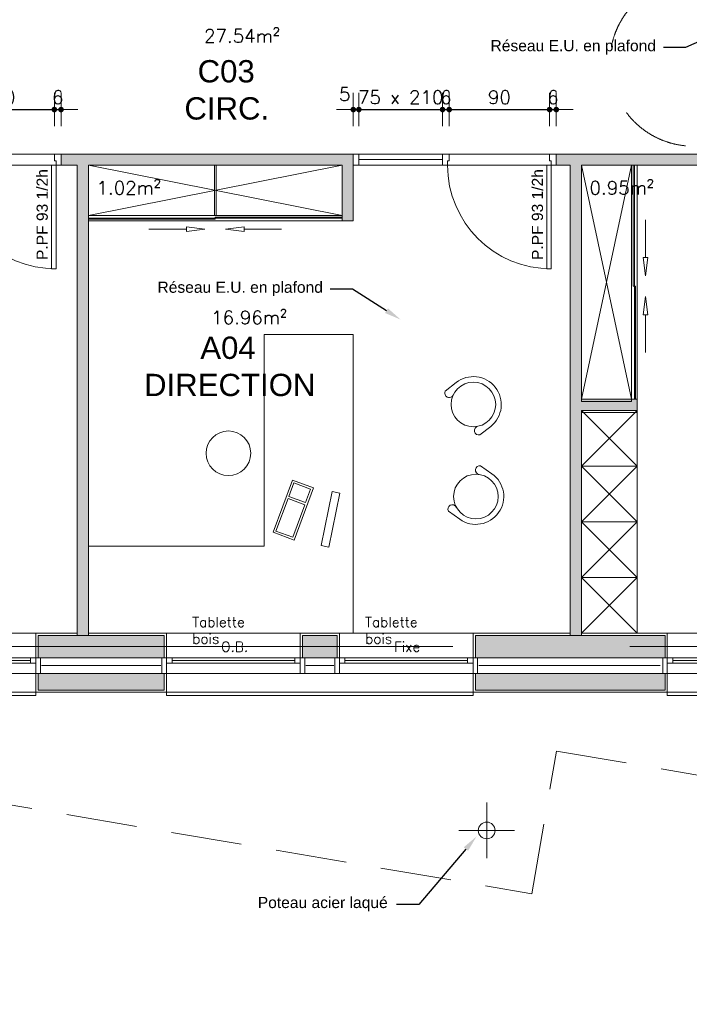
# Model space of a CAD drawing. Header units: metres. Extents: x 7788 to 81588, y -12566 to 39820.
# Tile 12 of 16: x 59274 to 65276, y 14314 to 23150. Entities that reach past the tile are written whole.
import ezdxf
from ezdxf import colors
from ezdxf.entities.mleader import LeaderData, LeaderLine
from ezdxf.math import Vec2, Vec3

# ---------------------------------------------------------------- set-up
doc = ezdxf.new("R2010")
doc.units = ezdxf.units.M
doc.header["$LTSCALE"] = 50
for name, pattern in [('AXES', [50.8, 31.75, -6.35, 6.35, -6.35]), ('INTERROMPU', [19.05, 12.7, -6.35]), ('PLURIELLE', [0.5, 0.25, -0.25])]:
    doc.linetypes.add(name, pattern=pattern)
doc.layers.get('0').update_dxf_attribs({"lineweight": 0})
doc.layers.get('DefPoints').update_dxf_attribs({"lineweight": 0})
for name, color, linetype, lineweight in [('D-CLDIST', 3, 'Continuous', 0), ('D-CLDOUB', 2, 'Continuous', 0), ('D-ISOLAT', 104, 'Continuous', 0), ('E-MOBIL', 43, 'Continuous', 0), ('H-CLOISON', 20, 'Continuous', 0), ('H-PAROIS', 9, 'Continuous', 0), ('O-MENUISEXT', 1, 'Continuous', 0), ('O-MENUISINT', 6, 'Continuous', 0), ('P-PLAF. PLACO', 60, 'Continuous', 0), ('R-ACCESSIBILITE PMR', 202, 'Continuous', 0), ('R-COT50', 7, 'Continuous', 0), ('R-TEXTE1', 7, 'Continuous', 0), ('R-TEXTE2', 1, 'Continuous', 0), ('S-AXESTR', 1, 'AXES', 0), ('S-CHARPENTE', 8, 'Continuous', 0), ('S-ELTVUS', 195, 'Continuous', 0), ('S-MACON', 4, 'Continuous', 0), ('S-POUTRE', 8, 'INTERROMPU', 0), ('T-TEXTE SURFACE', 31, 'Continuous', 0), ('V-ENDUIT', 3, 'Continuous', 0)]:
    doc.layers.add(name, color=color, linetype=linetype, lineweight=lineweight)
doc.layers.add('SU-SURHAB', color=21, linetype='Continuous', lineweight=0, plot=False)
doc.layers.add('SU-SURHOB', color=225, linetype='Continuous', lineweight=0, plot=False)
doc.styles.add('AAP Fort', font='swiss.ttf')
doc.styles.add('Cotation', font='Romans.shx')
doc.linetypes.add('ISOLATION', pattern='A,0.00254,-2.54,[134,ltypeshp.shx,S=2.54,R=0,X=-2.54,Y=0],-5.08,[134,ltypeshp.shx,S=2.54,R=180,X=2.54,Y=0],-2.54', length=10.16254)
doc.dimstyles.new('COT50', dxfattribs={"dimscale": 0, "dimtxt": 120, "dimasz": 10, "dimexe": 1.25, "dimexo": 0.625, "dimgap": 50, "dimtad": 1, "dimdec": 1, "dimlfac": 0.1, "dimrnd": 0.5, "dimdsep": 46, "dimtxsty": 'Cotation', "dimblk1": 'POINTCOT', "dimblk2": 'POINTCOT', "dimsah": 1, "dimcen": 150, "dimse1": 1, "dimse2": 1, "dimadec": 0, "dimazin": 0, "dimtfac": 1, "dimtdec": 1, "dimtix": 1, "dimtmove": 2, "dimatfit": 3, "dimldrblk": 'POINTCOT', "dimfxl": 1, "dimtolj": 1, "dimarcsym": 0})

# ---------------------------------------------------------------- blocks, each defined once
blk = doc.blocks.new('Pint_Cloison10_93')
for points in [[(-8.5, 0), (-4.5, 0), (-4.5, 93), (-8.5, 93)], [(-96, -10), (-102, -10), (-102, 0), (-97.5, 0), (-97.5, -4), (-96, -4)]]:
    blk.add_lwpolyline(points, close=True)
blk.add_lwpolyline([(0, -10), (-6, -10), (-6, -4), (-4.5, -4), (-4.5, 0), (0, 0), (0, -10)])
at = {"ltscale": 25}
blk.add_arc((-4.5, 0), 93, 90, 180, dxfattribs=at)
blk = doc.blocks.new('D-FLECH3')
for p, q in [((-50.14, 0), (-33.63, 2.07)), ((-33.63, -2.07), (-50.14, 0)), ((-33.63, 2.07), (-33.63, -2.07)), ((0, 0), (-33.63, 0))]:
    blk.add_line(p, q)
blk = doc.blocks.new('POINTCOT')
for p, q in [((0, 15), (0, -15)), ((-15, 0), (15, 0))]:
    blk.add_line(p, q)
at = {"const_width": 2.5}
blk.add_lwpolyline([(-1.25, 0, 1), (1.25, 0, 1)], format="xyb", close=True, dxfattribs=at)
blk = doc.blocks.new('*D559')
at = {"layer": 'DefPoints', "color": 0}
for p in [(59584.1, 22343.7), (58684.1, 21944.3), (59584.1, 21944.3)]:
    blk.add_point(p, dxfattribs=at)
at = {"layer": 'R-COT50', "color": 0, "lineweight": -2}
blk.add_line((58694.1, 22343.7), (59574.1, 22343.7), dxfattribs=at)
at = {"layer": 'R-COT50', "color": 0, "lineweight": -2, "xscale": 10, "yscale": 10, "zscale": 10, "rotation": 180}
blk.add_blockref('POINTCOT', (58684.1, 22343.7), dxfattribs=at)
at = {"layer": 'R-COT50', "color": 0, "lineweight": -2, "xscale": 10, "yscale": 10, "zscale": 10}
blk.add_blockref('POINTCOT', (59584.1, 22343.7), dxfattribs=at)
at = {"layer": 'R-COT50', "color": 0, "insert": (59134.1, 22453.7), "char_height": 120, "attachment_point": 5, "style": 'Cotation'}
blk.add_mtext('\\A1;90', dxfattribs=at)
blk = doc.blocks.new('*D560')
at = {"layer": 'DefPoints', "color": 0}
for p in [(59644.1, 22343.7), (59584.1, 21944.3), (59644.1, 21944.3)]:
    blk.add_point(p, dxfattribs=at)
at = {"layer": 'R-COT50', "color": 0, "lineweight": -2}
for p, q in [((59574.1, 22343.7), (59564.1, 22343.7)), ((59584.1, 22343.7), (59644.1, 22343.7)), ((59654.1, 22343.7), (59664.1, 22343.7))]:
    blk.add_line(p, q, dxfattribs=at)
at = {"layer": 'R-COT50', "color": 0, "lineweight": -2, "xscale": 10, "yscale": 10, "zscale": 10}
blk.add_blockref('POINTCOT', (59584.1, 22343.7), dxfattribs=at)
at = {"layer": 'R-COT50', "color": 0, "lineweight": -2, "xscale": 10, "yscale": 10, "zscale": 10, "rotation": 180}
blk.add_blockref('POINTCOT', (59644.1, 22343.7), dxfattribs=at)
at = {"layer": 'R-COT50', "color": 0, "insert": (59614.1, 22453.7), "char_height": 120, "attachment_point": 5, "style": 'Cotation'}
blk.add_mtext('\\A1;6', dxfattribs=at)
blk = doc.blocks.new('*D561')
at = {"layer": 'DefPoints', "color": 0}
for p in [(62314.1, 22343.7), (62264.1, 21944.3), (62314.1, 21944.3)]:
    blk.add_point(p, dxfattribs=at)
at = {"layer": 'R-COT50', "color": 0, "lineweight": -2}
for p, q in [((62254.1, 22343.7), (62244.1, 22343.7)), ((62264.1, 22343.7), (62314.1, 22343.7)), ((62324.1, 22343.7), (62334.1, 22343.7))]:
    blk.add_line(p, q, dxfattribs=at)
at = {"layer": 'R-COT50', "color": 0, "lineweight": -2, "xscale": 10, "yscale": 10, "zscale": 10}
blk.add_blockref('POINTCOT', (62264.1, 22343.7), dxfattribs=at)
at = {"layer": 'R-COT50', "color": 0, "lineweight": -2, "xscale": 10, "yscale": 10, "zscale": 10, "rotation": 180}
blk.add_blockref('POINTCOT', (62314.1, 22343.7), dxfattribs=at)
at = {"layer": 'R-COT50', "color": 0, "insert": (62187.5, 22481.9), "char_height": 120, "attachment_point": 5, "style": 'Cotation'}
blk.add_mtext('\\A1;5', dxfattribs=at)
blk = doc.blocks.new('*D562')
at = {"layer": 'DefPoints', "color": 0}
for p in [(63064.1, 22343.7), (62314.1, 21944.3), (63064.1, 21944.3)]:
    blk.add_point(p, dxfattribs=at)
at = {"layer": 'R-COT50', "color": 0, "lineweight": -2}
for p, q in [((62304.1, 22343.7), (62294.1, 22343.7)), ((62314.1, 22343.7), (63064.1, 22343.7)), ((63074.1, 22343.7), (63084.1, 22343.7))]:
    blk.add_line(p, q, dxfattribs=at)
at = {"layer": 'R-COT50', "color": 0, "lineweight": -2, "xscale": 10, "yscale": 10, "zscale": 10}
blk.add_blockref('POINTCOT', (62314.1, 22343.7), dxfattribs=at)
at = {"layer": 'R-COT50', "color": 0, "lineweight": -2, "xscale": 10, "yscale": 10, "zscale": 10, "rotation": 180}
blk.add_blockref('POINTCOT', (63064.1, 22343.7), dxfattribs=at)
at = {"layer": 'R-COT50', "color": 0, "insert": (62689.1, 22453.7), "char_height": 120, "attachment_point": 5, "style": 'Cotation'}
blk.add_mtext('\\A1;75 x 210', dxfattribs=at)
blk = doc.blocks.new('*D563')
at = {"layer": 'DefPoints', "color": 0}
for p in [(63124.1, 22343.7), (63064.1, 21944.3), (63124.1, 21944.3)]:
    blk.add_point(p, dxfattribs=at)
at = {"layer": 'R-COT50', "color": 0, "lineweight": -2}
for p, q in [((63054.1, 22343.7), (63044.1, 22343.7)), ((63064.1, 22343.7), (63124.1, 22343.7)), ((63134.1, 22343.7), (63144.1, 22343.7))]:
    blk.add_line(p, q, dxfattribs=at)
at = {"layer": 'R-COT50', "color": 0, "lineweight": -2, "xscale": 10, "yscale": 10, "zscale": 10}
blk.add_blockref('POINTCOT', (63064.1, 22343.7), dxfattribs=at)
at = {"layer": 'R-COT50', "color": 0, "lineweight": -2, "xscale": 10, "yscale": 10, "zscale": 10, "rotation": 180}
blk.add_blockref('POINTCOT', (63124.1, 22343.7), dxfattribs=at)
at = {"layer": 'R-COT50', "color": 0, "insert": (63094.1, 22453.7), "char_height": 120, "attachment_point": 5, "style": 'Cotation'}
blk.add_mtext('\\A1;6', dxfattribs=at)
blk = doc.blocks.new('*D564')
at = {"layer": 'DefPoints', "color": 0}
for p in [(64024.1, 22343.7), (63124.1, 21944.3), (64024.1, 21944.3)]:
    blk.add_point(p, dxfattribs=at)
at = {"layer": 'R-COT50', "color": 0, "lineweight": -2}
blk.add_line((63134.1, 22343.7), (64014.1, 22343.7), dxfattribs=at)
at = {"layer": 'R-COT50', "color": 0, "lineweight": -2, "xscale": 10, "yscale": 10, "zscale": 10, "rotation": 180}
blk.add_blockref('POINTCOT', (63124.1, 22343.7), dxfattribs=at)
at = {"layer": 'R-COT50', "color": 0, "lineweight": -2, "xscale": 10, "yscale": 10, "zscale": 10}
blk.add_blockref('POINTCOT', (64024.1, 22343.7), dxfattribs=at)
at = {"layer": 'R-COT50', "color": 0, "insert": (63574.1, 22453.7), "char_height": 120, "attachment_point": 5, "style": 'Cotation'}
blk.add_mtext('\\A1;90', dxfattribs=at)
blk = doc.blocks.new('*D565')
at = {"layer": 'DefPoints', "color": 0}
for p in [(64084.1, 22343.7), (64024.1, 21944.3), (64084.1, 21944.3)]:
    blk.add_point(p, dxfattribs=at)
at = {"layer": 'R-COT50', "color": 0, "lineweight": -2}
for p, q in [((64014.1, 22343.7), (64004.1, 22343.7)), ((64024.1, 22343.7), (64084.1, 22343.7)), ((64094.1, 22343.7), (64104.1, 22343.7))]:
    blk.add_line(p, q, dxfattribs=at)
at = {"layer": 'R-COT50', "color": 0, "lineweight": -2, "xscale": 10, "yscale": 10, "zscale": 10}
blk.add_blockref('POINTCOT', (64024.1, 22343.7), dxfattribs=at)
at = {"layer": 'R-COT50', "color": 0, "lineweight": -2, "xscale": 10, "yscale": 10, "zscale": 10, "rotation": 180}
blk.add_blockref('POINTCOT', (64084.1, 22343.7), dxfattribs=at)
at = {"layer": 'R-COT50', "color": 0, "insert": (64054.1, 22453.7), "char_height": 120, "attachment_point": 5, "style": 'Cotation'}
blk.add_mtext('\\A1;6', dxfattribs=at)

msp = doc.modelspace()

# ---------------------------------------------------------------- hatches: boundary and pattern name
at = {"layer": 'H-CLOISON'}
h = msp.add_hatch(color=256, dxfattribs=at)
h.paths.add_polyline_path([(59789.13, 17624.27), (59889.13, 17624.27), (59889.13, 21844.27), (59789.13, 21844.27)])
h.paths.add_polyline_path([(62164.13, 21344.27), (62264.13, 21344.27), (62264.13, 21844.27), (62164.13, 21844.27)])
h.paths.add_polyline_path([(62264.13, 21844.27), (62264.13, 21944.27), (59644.13, 21944.27), (59644.13, 21844.27)])
msp.add_hatch(color=256, dxfattribs=at).paths.add_polyline_path([(64084.13, 21844.27), (64084.13, 21944.27), (65489.13, 21944.27), (65489.13, 21844.27)])
h = msp.add_hatch(color=256, dxfattribs=at)
h.paths.add_polyline_path([(64309.13, 21864.27), (64209.13, 21864.27), (64209.13, 17624.27), (64309.13, 17624.27)])
h.paths.add_polyline_path([(64309.13, 19744.27), (64309.13, 19644.27), (64809.13, 19644.27), (64809.13, 19744.27)])
at = {"layer": 'H-PAROIS'}
h = msp.add_hatch(color=158, dxfattribs=at)
h.dxf.hatch_style = 1
h.paths.add_polyline_path([(59439.13, 17624.27), (59439.13, 17424.27), (60569.13, 17424.27), (60569.13, 17624.27)])
h = msp.add_hatch(color=158, dxfattribs=at)
h.dxf.hatch_style = 1
h.paths.add_polyline_path([(61809.13, 17624.27), (61809.13, 17424.27), (62119.13, 17424.27), (62119.13, 17624.27)])
h = msp.add_hatch(color=158, dxfattribs=at)
h.dxf.hatch_style = 1
h.paths.add_polyline_path([(65059.13, 17424.27), (65059.13, 17624.27), (63359.13, 17624.27), (63359.13, 17424.27)])
h = msp.add_hatch(color=158, dxfattribs=at)
h.dxf.hatch_style = 1
h.paths.add_polyline_path([(60569.13, 17134.27), (60569.13, 17284.27), (59439.13, 17284.27), (59439.13, 17134.27)])
h = msp.add_hatch(color=158, dxfattribs=at)
h.dxf.hatch_style = 1
h.paths.add_polyline_path([(63359.13, 17284.27), (63359.13, 17134.27), (65059.13, 17134.27), (65059.13, 17284.27)])

# ---------------------------------------------------------------- linework, layer by layer
at = {"layer": 'D-CLDIST'}
for p, q in [((59644.13, 21944.27), (62264.13, 21944.27)), ((62264.13, 21344.27), (62264.13, 21944.27)), ((59644.13, 21844.27), (59789.13, 21844.27)), ((59789.13, 17624.27), (59789.13, 21844.27)), ((59889.13, 21844.27), (62164.13, 21844.27)), ((59889.13, 17624.27), (59889.13, 21844.27)), ((62164.13, 21344.27), (62164.13, 21844.27)), ((64209.13, 17624.27), (64209.13, 21844.27)), ((64309.13, 19744.27), (64309.13, 21844.27)), ((62164.13, 21344.27), (62264.13, 21344.27)), ((64809.13, 19744.27), (64309.13, 19744.27)), ((64809.13, 19744.27), (64809.13, 19644.27)), ((64309.13, 17624.27), (64309.13, 19644.27)), ((64809.13, 19644.27), (64309.13, 19644.27))]:
    msp.add_line(p, q, dxfattribs=at)
for points in [[(64084.13, 21844.27), (64084.13, 21944.27), (65489.13, 21944.27), (65489.13, 21844.27), (64309.13, 21844.27)], [(64209.13, 21844.27), (64084.13, 21844.27)]]:
    msp.add_lwpolyline(points, dxfattribs=at)
at = {"layer": 'D-CLDOUB'}
for p, q in [((59419.13, 17644.27), (59789.13, 17644.27)), ((59419.13, 17644.27), (59419.13, 17424.27)), ((59889.13, 17644.27), (60589.13, 17644.27)), ((60589.13, 17644.27), (60589.13, 17424.27)), ((61789.13, 17644.27), (62139.13, 17644.27)), ((61789.13, 17424.27), (61789.13, 17644.27)), ((62139.13, 17644.27), (62139.13, 17424.27)), ((63339.13, 17644.27), (64209.13, 17644.27)), ((63339.13, 17424.27), (63339.13, 17644.27)), ((64309.13, 17644.27), (65079.13, 17644.27)), ((65079.13, 17644.27), (65079.13, 17424.27))]:
    msp.add_line(p, q, dxfattribs=at)
at = {"layer": 'D-ISOLAT', "color": 32, "linetype": 'ISOLATION'}
for p, q in [((59469.13, 17354.27), (60539.13, 17354.27)), ((61839.13, 17354.27), (62089.13, 17354.27)), ((63389.13, 17354.27), (65015.33, 17354.27))]:
    msp.add_line(p, q, dxfattribs=at)
at = {"layer": 'E-MOBIL'}
for p, q in [((61464.13, 20324.27), (61464.13, 18424.27)), ((62264.13, 20324.27), (61464.13, 20324.27)), ((62264.13, 17644.27), (62264.13, 20324.27)), ((63185.87, 19893.14), (63087.84, 19815.58)), ((63496.1, 19501.02), (63398.07, 19423.46)), ((63507.5, 19075.15), (63405.46, 19147.35)), ((63218.7, 18666.99), (63116.66, 18739.19)), ((61464.13, 18424.27), (59889.13, 18424.27))]:
    msp.add_line(p, q, dxfattribs=at)
msp.add_lwpolyline([(61732.97, 18480.25), (61906.85, 18949.04), (61719.33, 19018.59), (61545.45, 18549.8), (61732.97, 18480.25)], dxfattribs=at)
for points in [[(61836.41, 18816.65), (61881.14, 18937.25), (61731.13, 18992.89), (61686.4, 18872.29)], [(62143.42, 18901.08), (62045.42, 18417.84), (61976.41, 18431.83), (62074.42, 18915.07)], [(61721.17, 18505.96), (61829.46, 18797.9), (61679.44, 18853.54), (61571.16, 18561.6)]]:
    msp.add_lwpolyline(points, close=True, dxfattribs=at)
for centre in [(63340.99, 19697.08), (61145.07, 19259.34), (63363.1, 18871.07)]:
    msp.add_circle(centre, 200, dxfattribs=at)
for centre, radius, start, end in [((63340.99, 19697.08), 250, 308.349612, 128.349612), ((63123.85, 19798.73), 39.75, 154.914663, 334.914663), ((63389.95, 19462.38), 39.75, 101.78456, 281.78456), ((63399.44, 19108.05), 39.75, 81.282872, 261.282872), ((63363.1, 18871.07), 250, 234.71782, 54.71782), ((63151.71, 18757.95), 39.75, 28.152769, 208.152769)]:
    msp.add_arc(centre, radius, start, end, dxfattribs=at)
at = {"layer": 'O-MENUISEXT'}
for p, q in [((60589.13, 17424.27), (61789.13, 17424.27)), ((62139.13, 17424.27), (63339.13, 17424.27)), ((58219.13, 17374.27), (59419.13, 17374.27)), ((58269.13, 17399.27), (59369.13, 17399.27)), ((60589.13, 17374.27), (61789.13, 17374.27)), ((60639.13, 17399.27), (61739.13, 17399.27)), ((62139.13, 17374.27), (63339.13, 17374.27)), ((62189.13, 17399.27), (63289.13, 17399.27)), ((65079.13, 17374.27), (66279.13, 17374.27)), ((65129.13, 17399.27), (66229.13, 17399.27)), ((61829.13, 17284.27), (62099.13, 17284.27))]:
    msp.add_line(p, q, dxfattribs=at)
for points in [[(58179.13, 17284.27), (59459.13, 17284.27), (59459.13, 17424.27), (58179.13, 17424.27)], [(59419.13, 17374.27), (59369.13, 17374.27), (59369.13, 17424.27), (59419.13, 17424.27)], [(59419.13, 17284.27), (59419.13, 17424.27), (59459.13, 17424.27), (59459.13, 17284.27)], [(60549.13, 17284.27), (60549.13, 17424.27), (60589.13, 17424.27), (60589.13, 17284.27)], [(60549.13, 17284.27), (61829.13, 17284.27), (61829.13, 17424.27), (60549.13, 17424.27)], [(60639.13, 17374.27), (60589.13, 17374.27), (60589.13, 17424.27), (60639.13, 17424.27)], [(61739.13, 17374.27), (61789.13, 17374.27), (61789.13, 17424.27), (61739.13, 17424.27)], [(61789.13, 17284.27), (61789.13, 17424.27), (61829.13, 17424.27), (61829.13, 17284.27)], [(62099.13, 17284.27), (62099.13, 17424.27), (62139.13, 17424.27), (62139.13, 17284.27)], [(62099.13, 17284.27), (63379.13, 17284.27), (63379.13, 17424.27), (62099.13, 17424.27)], [(62189.13, 17374.27), (62139.13, 17374.27), (62139.13, 17424.27), (62189.13, 17424.27)], [(63289.13, 17374.27), (63339.13, 17374.27), (63339.13, 17424.27), (63289.13, 17424.27)], [(63339.13, 17284.27), (63339.13, 17424.27), (63379.13, 17424.27), (63379.13, 17284.27)], [(65039.13, 17284.27), (65039.13, 17424.27), (65079.13, 17424.27), (65079.13, 17284.27)], [(65039.13, 17284.27), (66319.13, 17284.27), (66319.13, 17424.27), (65039.13, 17424.27)], [(65079.13, 17374.27), (65129.13, 17374.27), (65129.13, 17424.27), (65079.13, 17424.27)]]:
    msp.add_lwpolyline(points, close=True, dxfattribs=at)
at = {"layer": 'O-MENUISINT'}
for p, q in [((62314.13, 21944.27), (62314.13, 21844.27)), ((59889.13, 21394.27), (62164.13, 21844.27)), ((62164.13, 21394.27), (59889.13, 21844.27)), ((63064.13, 21894.27), (62314.13, 21894.27)), ((64309.13, 19744.27), (64759.13, 21844.27)), ((64309.13, 21844.27), (64759.13, 19744.27)), ((64759.13, 19744.27), (64759.13, 21844.27)), ((64809.13, 19744.27), (64809.13, 21844.27)), ((62164.13, 21394.27), (59889.13, 21394.27)), ((62164.13, 21344.27), (59889.13, 21344.27)), ((64309.13, 19644.27), (64809.13, 19144.27)), ((64809.13, 19644.27), (64309.13, 19144.27)), ((64809.13, 19644.27), (64809.13, 17644.27)), ((64809.13, 19144.27), (64309.13, 19144.27)), ((64309.13, 19144.27), (64809.13, 18644.27)), ((64809.13, 19144.27), (64309.13, 18644.27)), ((64809.13, 18644.27), (64309.13, 18644.27)), ((64309.13, 18644.27), (64809.13, 18144.27)), ((64809.13, 18644.27), (64309.13, 18144.27)), ((64809.13, 18144.27), (64309.13, 18144.27)), ((64809.13, 18144.27), (64309.13, 17644.27)), ((64309.13, 18144.27), (64809.13, 17644.27))]:
    msp.add_line(p, q, dxfattribs=at)
for points in [[(63064.13, 21944.27), (62264.13, 21944.27), (62264.13, 21844.27), (63064.13, 21844.27)], [(61019.13, 21394.27), (61034.13, 21394.27), (61034.13, 21844.27), (61019.13, 21844.27)], [(64774.13, 20759.27), (64784.13, 20759.27), (64784.13, 21844.27), (64774.13, 21844.27)], [(61026.63, 21369.27), (61026.63, 21359.27), (59889.13, 21359.27), (59889.13, 21369.27)], [(61026.63, 21379.27), (61026.63, 21369.27), (62164.13, 21369.27), (62164.13, 21379.27)], [(64784.13, 20759.27), (64794.13, 20759.27), (64794.13, 19744.27), (64784.13, 19744.27)]]:
    msp.add_lwpolyline(points, close=True, dxfattribs=at)
at = {"layer": 'P-PLAF. PLACO', "color": 253}
for points in [[(59889.13, 21844.27), (62164.13, 21844.27), (62164.13, 21394.27), (59889.13, 21394.27)], [(59889.13, 21394.27), (62164.13, 21394.27), (62164.13, 21844.27), (59889.13, 21844.27)], [(64309.13, 19724.27), (64759.13, 19724.27), (64759.13, 21844.27), (64309.13, 21844.27)]]:
    msp.add_lwpolyline(points, close=True, dxfattribs=at)
at = {"layer": 'R-ACCESSIBILITE PMR', "linetype": 'PLURIELLE', "ltscale": 50}
msp.add_circle((65314.12, 22765.07), 750, dxfattribs=at)
at = {"layer": 'S-AXESTR', "ltscale": 5}
msp.add_line((55219.13, 17524.27), (80774.77, 17524.27), dxfattribs=at)
at = {"layer": 'S-CHARPENTE', "linetype": 'AXES', "ltscale": 0.5}
for p, q in [((63460.1, 15624.54), (63460.1, 16124.54)), ((63210.1, 15874.54), (63710.1, 15874.54))]:
    msp.add_line(p, q, dxfattribs=at)
at = {"layer": 'S-CHARPENTE'}
msp.add_circle((63460.1, 15874.54), 75, dxfattribs=at)
at = {"layer": 'S-ELTVUS'}
for p, q in [((58219.13, 17644.27), (59419.13, 17644.27)), ((61789.13, 17644.27), (60589.13, 17644.27)), ((63339.13, 17644.27), (62139.13, 17644.27)), ((66279.13, 17644.27), (65079.13, 17644.27)), ((56669.13, 17084.27), (59419.13, 17084.27)), ((59419.13, 17084.27), (59419.13, 17114.27)), ((59419.13, 17084.27), (59419.13, 17084.27)), ((60589.13, 17084.27), (60589.13, 17114.27)), ((63339.13, 17084.27), (60589.13, 17084.27)), ((63339.13, 17084.27), (63339.13, 17114.27)), ((63339.13, 17084.27), (63339.13, 17084.27)), ((65079.13, 17084.27), (65079.13, 17114.27)), ((66279.13, 17084.27), (65079.13, 17084.27))]:
    msp.add_line(p, q, dxfattribs=at)
at = {"layer": 'S-MACON'}
for p, q in [((59439.13, 17624.27), (60569.13, 17624.27)), ((59439.13, 17624.27), (59439.13, 17424.27)), ((60569.13, 17624.27), (60569.13, 17424.27)), ((61809.13, 17624.27), (62119.13, 17624.27)), ((61809.13, 17424.27), (61809.13, 17624.27)), ((62119.13, 17624.27), (62119.13, 17424.27)), ((63359.13, 17624.27), (65059.13, 17624.27)), ((63359.13, 17424.27), (63359.13, 17624.27)), ((65059.13, 17624.27), (65059.13, 17424.27)), ((59439.13, 17424.27), (60569.13, 17424.27)), ((61809.13, 17424.27), (62119.13, 17424.27)), ((63359.13, 17424.27), (65059.13, 17424.27)), ((59439.13, 17284.27), (60569.13, 17284.27)), ((59439.13, 17284.27), (59439.13, 17134.27)), ((60569.13, 17284.27), (60569.13, 17134.27)), ((63359.13, 17284.27), (65059.13, 17284.27)), ((63359.13, 17284.27), (63359.13, 17134.27)), ((65059.13, 17284.27), (65059.13, 17134.27)), ((59439.13, 17134.27), (60569.13, 17134.27)), ((63359.13, 17134.27), (65059.13, 17134.27))]:
    msp.add_line(p, q, dxfattribs=at)
at = {"layer": 'S-POUTRE'}
for p, q in [((55939.13, 16656.92), (63866.12, 15305.73)), ((63866.12, 15305.73), (64084.56, 16587.25)), ((64084.56, 16587.25), (71438.49, 15333.74))]:
    msp.add_line(p, q, dxfattribs=at)
at = {"layer": 'SU-SURHAB'}
for points in [[(56319.13, 21944.27), (68129.13, 21944.27), (68129.13, 23474.27), (65689.13, 23474.27), (64289.13, 23474.27), (59286.16, 23474.27), (58339.06, 27272.84), (56319.13, 27272.84)], [(56339.13, 17644.27), (59789.13, 17644.27), (59789.13, 21844.27), (57824.13, 21844.27), (57824.13, 21344.27), (56339.13, 21344.27)], [(59889.13, 17644.27), (64209.13, 17644.27), (64209.13, 21844.27), (62264.13, 21844.27), (62264.13, 21344.27), (59889.13, 21344.27)], [(59889.13, 21394.27), (62164.13, 21394.27), (62164.13, 21844.27), (59889.13, 21844.27)], [(64309.13, 19724.27), (64759.13, 19724.27), (64759.13, 21844.27), (64309.13, 21844.27)], [(64809.13, 19624.27), (64309.13, 19624.27), (64309.13, 17644.27), (66629.13, 17644.27), (66629.13, 21844.27), (64809.13, 21844.27)]]:
    msp.add_lwpolyline(points, close=True, dxfattribs=at)
at = {"layer": 'SU-SURHOB'}
msp.add_lwpolyline([(50839.13, -3785.73), (56099.13, -3785.73), (56099.13, -6925.73), (56339.13, -6925.73), (56339.13, -6155.73), (73749.13, -6155.73), (73749.13, -6925.73), (73989.13, -6925.73), (73989.13, 6364.27), (56319.13, 6364.27), (56319.13, 17114.27), (79894.77, 17114.27), (79894.77, 28912.84), (73753.11, 28912.84), (74109.36, 31002.84), (44559.13, 31002.84)], dxfattribs=at)
at = {"layer": 'V-ENDUIT'}
for p, q in [((59419.13, 17284.27), (59419.13, 17114.27)), ((60589.13, 17284.27), (60589.13, 17114.27)), ((63339.13, 17284.27), (63339.13, 17114.27)), ((65079.13, 17284.27), (65079.13, 17114.27)), ((59419.13, 17114.27), (60589.13, 17114.27)), ((63339.13, 17114.27), (65079.13, 17114.27))]:
    msp.add_line(p, q, dxfattribs=at)

# ---------------------------------------------------------------- block references
at = {"layer": 'O-MENUISINT', "yscale": 10, "zscale": 10}
for name, p, xscale, rotation in [('Pint_Cloison10_93', (59644.13, 21844.27), -10, 180), ('Pint_Cloison10_93', (64084.13, 21844.27), -10, 180), ('D-FLECH3', (64883.42, 21353.56), 10, 90.0000000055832), ('D-FLECH3', (60432.35, 21269.98), -10, 359.9999999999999), ('D-FLECH3', (64883.42, 20164.99), -10, 90.00000000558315)]:
    msp.add_blockref(name, p, dxfattribs=dict(at, xscale=xscale, rotation=rotation))
at = {"layer": 'O-MENUISINT', "xscale": 10, "yscale": 10, "zscale": 10}
msp.add_blockref('D-FLECH3', (61620.92, 21269.98), dxfattribs=at)

# ---------------------------------------------------------------- texts
at = {"layer": 'O-MENUISINT', "char_height": 100, "width": 1609.7149, "attachment_point": 5, "rotation": 90, "style": 'AAP Fort'}
for insert in [(59475.7, 21401.56), (63915.7, 21401.56)]:
    msp.add_mtext('\\A1;P.PF 93 1/2h', dxfattribs=dict(at, insert=insert))
at = {"layer": 'R-TEXTE1', "char_height": 90, "attachment_point": 1, "style": 'Cotation'}
for s, insert in [('{\\W1;Tablette bois}', (60820.26, 17789.45)), ('{\\W1;Tablette bois}', (62370.26, 17789.45)), ('{\\W1;O.B.}', (61079.21, 17568.04)), ('{\\W1;Fixe}', (62629.21, 17568.04))]:
    msp.add_mtext_dynamic_manual_height_columns(s, width=79.3871, gutter_width=12.5, heights=[0], dxfattribs=dict(at, insert=insert))
at = {"layer": 'R-TEXTE2', "char_height": 200, "width": 1684.1454, "attachment_point": 4, "style": 'AAP Fort'}
for s, insert in [('{\\fArial|b0|i0|c0|p34;\\W7.7177; \\W1;C03\\P{\\W6.19489; }CIRC.}', (60269.46, 22519.38)), ('{\\fArial|b0|i0|c0|p34;\\W7.7327; \\W1;A04\\P{\\W1.23619; }DIRECTION}', (60292.32, 20037.87))]:
    msp.add_mtext(s, dxfattribs=dict(at, insert=insert))
at = {"layer": 'T-TEXTE SURFACE', "char_height": 120, "attachment_point": 1, "style": 'Cotation'}
for s, insert in [('27.54m²', (60926.19, 23064.34)), ('1.02m²', (59962.03, 21701.03)), ('0.95m²', (64382.03, 21701.03)), ('16.96m²', (60989.81, 20537.29))]:
    msp.add_mtext(s, dxfattribs=dict(at, insert=insert))

# ---------------------------------------------------------------- dimensions: what is measured, and where the dimension line sits
at = {"layer": 'R-COT50'}
dim = msp.add_linear_dim(base=(63064.13, 22343.71), p1=(62314.13, 21944.27), p2=(63064.13, 21944.27), text='<> x 210', dimstyle='COT50', override={"dimscale": 1}, dxfattribs=at)
dim.commit()
dim.dimension.update_dxf_attribs({"geometry": '*D562', "text_midpoint": (62689.13, 22453.71)})
for base, p1, p2, picture, middle in [((59584.13, 22343.71), (58684.13, 21944.27), (59584.13, 21944.27), '*D559', (59134.13, 22453.71)), ((59644.13, 22343.71), (59584.13, 21944.27), (59644.13, 21944.27), '*D560', (59614.13, 22453.71)), ((63124.13, 22343.71), (63064.13, 21944.27), (63124.13, 21944.27), '*D563', (63094.13, 22453.71)), ((64024.13, 22343.71), (63124.13, 21944.27), (64024.13, 21944.27), '*D564', (63574.13, 22453.71)), ((64084.13, 22343.71), (64024.13, 21944.27), (64084.13, 21944.27), '*D565', (64054.13, 22453.71))]:
    dim = msp.add_linear_dim(base=base, p1=p1, p2=p2, dimstyle='COT50', override={"dimscale": 1}, dxfattribs=at)
    dim.commit()
    dim.dimension.update_dxf_attribs({"geometry": picture, "text_midpoint": middle})
dim = msp.add_linear_dim(base=(62314.13, 22343.71), p1=(62264.13, 21944.27), p2=(62314.13, 21944.27), dimstyle='COT50', override={"dimscale": 1}, dxfattribs=at)
dim.commit()
dim.dimension.update_dxf_attribs({"geometry": '*D561', "text_midpoint": (62187.53, 22481.93), "dimtype": 160})

# ---------------------------------------------------------------- leaders
at = {"layer": 'R-TEXTE1'}
ml = msp.add_multileader_mtext('Standard', dxfattribs=at)
ml.set_content('Réseau E.U. en plafond', color=256, style='AAP Fort')
ml.set_leader_properties()
ml.build(insert=Vec2(0, 0))
ml.multileader.update_dxf_attribs({"text_left_attachment_type": 2, "text_right_attachment_type": 2, "dogleg_length": 10, "arrow_head_size": 150})
ctx = ml.context
ctx.base_point, ctx.char_height, ctx.arrow_head_size, ctx.landing_gap_size, ctx.plane_origin = Vec3(63394.5, 22899.65), 100, 150, 100, Vec3(63836.65, 23860.05)
ctx.left_attachment, ctx.right_attachment = 2, 2
notes = []
notes.append((ctx, [(1, (1, 1, 0), (65243.01, 22899.65), (-1, 0), 199.29, [(0, [(65577.53, 23047.46)], 0, [])])]))
ctx.mtext.insert, ctx.mtext.rotation, ctx.mtext.flow_direction = Vec3(63494.5, 22967.3), 6.2831853, 5
ml = msp.add_multileader_mtext('Standard', dxfattribs=at)
ml.set_content('Réseau E.U. en plafond', color=256, style='AAP Fort')
ml.set_leader_properties()
ml.build(insert=Vec2(0, 0))
ml.multileader.update_dxf_attribs({"text_left_attachment_type": 2, "text_right_attachment_type": 2, "dogleg_length": 10, "arrow_head_size": 150})
ctx = ml.context
ctx.base_point, ctx.char_height, ctx.arrow_head_size, ctx.landing_gap_size, ctx.plane_origin = Vec3(60408.63, 20731.87), 100, 150, 100, Vec3(60850.78, 21692.26)
ctx.left_attachment, ctx.right_attachment = 2, 2
notes.append((ctx, [(1, (1, 1, 0), (62257.14, 20731.87), (-1, 0), 199.29, [(0, [(62688.65, 20458.7)], 0, [])])]))
ctx.mtext.insert, ctx.mtext.rotation, ctx.mtext.flow_direction = Vec3(60508.63, 20799.52), 6.2831853, 5
ml = msp.add_multileader_mtext('Standard', dxfattribs=at)
ml.set_content('Poteau acier laqué ', color=256, style='AAP Fort')
ml.set_leader_properties()
ml.build(insert=Vec2(0, 0))
ml.multileader.update_dxf_attribs({"text_left_attachment_type": 2, "text_right_attachment_type": 2, "dogleg_length": 10, "arrow_head_size": 150})
ctx = ml.context
ctx.base_point, ctx.char_height, ctx.arrow_head_size, ctx.landing_gap_size, ctx.plane_origin = Vec3(61307.85, 15210.32), 100, 150, 100, Vec3(61474.57, 16170.71)
ctx.left_attachment, ctx.right_attachment = 2, 2
notes.append((ctx, [(1, (1, 1, 0), (62852.15, 15210.32), (-1, 0), 199.29, [(0, [(63370.49, 15822.2)], 0, [])])]))
ctx.mtext.insert, ctx.mtext.rotation, ctx.mtext.flow_direction = Vec3(61407.85, 15277.97), 6.2831853, 5
for ctx, leaders in notes:
    for number, flags, end, landing, length, lines in leaders:
        leader = LeaderData()
        leader.index, (leader.has_last_leader_line, leader.has_dogleg_vector, leader.attachment_direction) = number, flags
        leader.last_leader_point, leader.dogleg_vector, leader.dogleg_length = Vec3(end), Vec3(landing), length
        for number, points, colour, breaks in lines:
            line = LeaderLine()
            line.index, line.vertices, line.color, line.breaks = number, Vec3.list(points), colors.encode_raw_color(colour), breaks
            leader.lines.append(line)
        ctx.leaders.append(leader)

doc.saveas('drawing.dxf')
